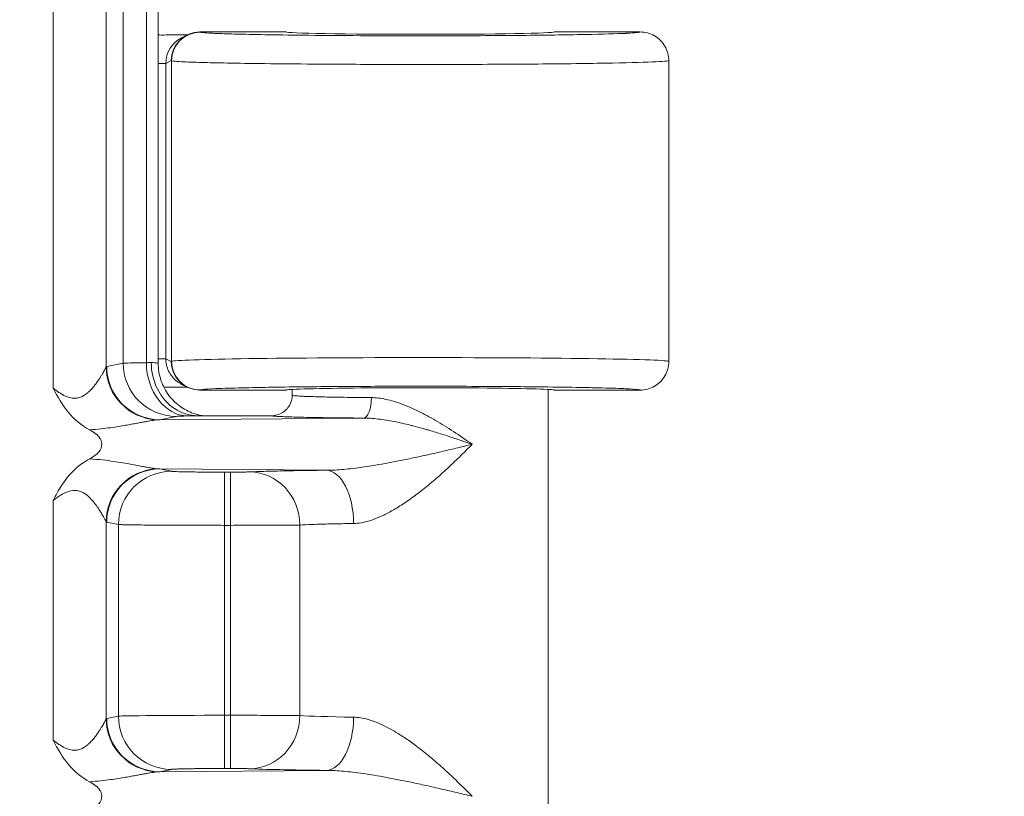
# Model space of a CAD drawing. Header units: inches. Extents: x -374 to 640, y -945 to 1059.
# Tile 190 of 222: x 145.171 to 146.373, y 61.305 to 62.254. Entities that reach past the tile are written whole.
import ezdxf

# ---------------------------------------------------------------- set-up
doc = ezdxf.new("R2010")
doc.units = ezdxf.units.IN
doc.header["$LTSCALE"] = 5
doc.header["$MEASUREMENT"] = 0
for name, color, linetype, lineweight in [('Dimension (ANSI)', 7, 'Continuous', 9), ('Visible (ANSI)', 7, 'Continuous', 18), ('Visible Narrow (ANSI)', 7, 'Continuous', 5)]:
    doc.layers.add(name, color=color, linetype=linetype, lineweight=lineweight)
doc.styles.add('Note Text (ANSI)', font='arial.ttf')
doc.dimstyles.new('.XX', dxfattribs={"dimscale": 5, "dimtxt": 0.095, "dimasz": 0.125, "dimexe": 0.1875, "dimexo": 0.0625, "dimgap": 0.0625, "dimtad": 0, "dimtih": 1, "dimtoh": 1, "dimrnd": 1e-08, "dimzin": 0, "dimdsep": 46, "dimtxsty": 'Note Text (ANSI)', "dimblk": 'Filled-1', "dimcen": 0.09, "dimdle": 0.45, "dimclrd": 256, "dimclre": 256, "dimclrt": 256, "dimadec": 0, "dimazin": 1, "dimtfac": 1.263158, "dimtofl": 0, "dimtmove": 0, "dimatfit": 3, "dimfxl": 1, "dimtolj": 1, "dimtzin": 4, "dimlwd": -1, "dimlwe": -1, "dimarcsym": 0})

# ---------------------------------------------------------------- blocks, each defined once
blk = doc.blocks.new('Filled-1')
at = {"color": 0}
for p, q in [((0, 0), (-1, 0.25)), ((-1, 0.25), (-1, -0.25)), ((-1, 0), (0, 0)), ((-1, -0.25), (0, 0))]:
    blk.add_line(p, q, dxfattribs=at)
at = {"color": 0, "flags": 128}
blk.add_lwpolyline([(-1, -0.25), (0, 0), (-1, 0.25), (-1, -0.25)], dxfattribs=at)
at = {"color": 0}
blk.add_solid([(-1, -0.25), (0, 0), (-1, 0.25), (-1, -0.25)], dxfattribs=at)
blk = doc.blocks.new('*D41')
at = {"layer": 'Defpoints', "color": 0, "transparency": 16777216}
for p in [(123.6124, 70.135), (123.6124, 44.4052), (150.1074, 44.4052)]:
    blk.add_point(p, dxfattribs=at)
at = {"layer": 'Dimension (ANSI)', "transparency": 16777216}
for p, q in [((123.9249, 70.135), (151.0449, 70.135)), ((150.1074, 69.51), (150.1074, 57.8253)), ((150.1074, 45.0302), (150.1074, 56.7149)), ((123.9249, 44.4052), (151.0449, 44.4052))]:
    blk.add_line(p, q, dxfattribs=at)
at = {"layer": 'Dimension (ANSI)', "transparency": 16777216, "xscale": 0.625, "yscale": 0.625, "zscale": 0.625}
for p, rotation in [((150.1074, 70.135), 90), ((150.1074, 44.4052), 270)]:
    blk.add_blockref('Filled-1', p, dxfattribs=dict(at, rotation=rotation))
at = {"layer": 'Dimension (ANSI)', "transparency": 16777216, "insert": (149.3019, 57.5128), "char_height": 0.475, "attachment_point": 1, "style": 'Note Text (ANSI)'}
blk.add_mtext('\\A1;25.73', dxfattribs=at)

msp = doc.modelspace()

# ---------------------------------------------------------------- linework, layer by layer
at = {"layer": 'Visible (ANSI)'}
for p, q in [((145.34, 61.83396), (145.34, 62.70618)), ((145.37534, 62.23513), (145.36864, 62.23179)), ((145.49613, 62.23882), (145.39097, 62.23882)), ((145.92863, 62.23882), (145.82363, 62.23882)), ((145.51047, 62.19973), (145.51047, 62.19973)), ((145.96363, 62.20382), (145.96363, 61.83633)), ((145.28279, 61.80362), (145.28279, 61.80366)), ((145.28488, 61.79936), (145.28488, 61.79939)), ((145.36864, 61.80836), (145.37534, 61.80501)), ((145.37657, 61.80477), (145.37655, 61.80477)), ((145.39097, 61.80132), (145.49613, 61.80132)), ((145.50363, 61.80218), (145.50363, 61.79508)), ((145.81613, 61.80218), (145.81613, 61.2701)), ((145.82363, 61.80132), (145.92863, 61.80132)), ((145.38801, 61.77007), (145.47864, 61.77007)), ((145.28279, 61.75555), (145.28279, 61.75555)), ((145.28488, 61.75586), (145.28488, 61.75586)), ((145.28279, 61.71459), (145.28279, 61.71459)), ((145.28488, 61.71429), (145.28488, 61.71429)), ((145.30963, 61.71011), (145.30963, 61.71011)), ((145.28279, 61.66649), (145.28279, 61.66649)), ((145.28279, 61.37362), (145.28279, 61.37366)), ((145.28488, 61.36936), (145.28488, 61.36939)), ((145.30963, 61.34384), (145.30963, 61.34384)), ((145.28279, 61.32555), (145.28279, 61.32555)), ((145.28488, 61.32586), (145.28488, 61.32586))]:
    msp.add_line(p, q, dxfattribs=at)
for centre, major_axis, ratio, start_param, end_param in [((145.39097, 62.20382), (0, 0.03501), 0.9992388, 0, 1.5707963), ((145.38429, 62.20048), (0.03136, 0.01568), 0.9981519, 1.5705851, 1.5706036), ((145.65988, 62.23882), (0.16375, 0), 0.0174551, 3.1415927, 6.2831853), ((145.39097, 61.83633), (0, -0.03501), 0.9992388, 4.712389, 6.2831853), ((145.65988, 61.83633), (-0.30375, 0), 0.0154418, 3.1415926, 3.1418063), ((145.65988, 61.80132), (0.16375, 0), 0.0174551, 0, 3.1415927), ((145.34477, 61.77009), (-0.03446, 0.00688), 0.9960441, 0.0934074, 0.093443), ((145.20091, 61.73507), (-0.07023, 0), 0.4126366, 2.4797635, 3.8037919), ((145.20091, 61.30507), (-0.07023, 0), 0.4126366, 2.4797635, 3.8037897)]:
    msp.add_ellipse(centre, major_axis=major_axis, ratio=ratio, start_param=start_param, end_param=end_param, dxfattribs=at)
for points, knots in [([(145.34, 62.23537), (145.34016, 62.23535), (145.34032, 62.23533), (145.34258, 62.23507), (145.34467, 62.23501), (145.34673, 62.23511)], [-0.017679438, -0.017679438, -0.017679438, -0.017679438, -0.016449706, -0.016449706, -0.000188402, -0.000188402, -0.000188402, -0.000188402]), ([(145.34673, 62.23511), (145.34984, 62.23514), (145.35405, 62.23513), (145.35837, 62.23516), (145.35893, 62.23516), (145.3595, 62.23517), (145.36008, 62.23517), (145.36385, 62.23521), (145.36767, 62.23525), (145.37142, 62.23531), (145.37256, 62.23532), (145.37369, 62.23534), (145.37483, 62.23536), (145.37516, 62.23536), (145.37549, 62.23537), (145.37582, 62.23537)], [0, 0, 0, 0, 0.33333333, 0.33333333, 0.33333333, 0.37718817, 0.37718817, 0.37718817, 0.66666667, 0.66666667, 0.66666667, 0.75494987, 0.75494987, 0.75494987, 0.7808824, 0.7808824, 0.7808824, 0.7808824]), ([(145.92863, 62.23882), (145.93474, 62.23882), (145.94084, 62.23719), (145.94613, 62.23413), (145.95142, 62.23108), (145.95589, 62.22661), (145.95894, 62.22132), (145.96199, 62.21603), (145.96363, 62.20993), (145.96363, 62.20382)], [0, 0, 0, 0, 0.3333333, 0.3333333, 0.3333333, 0.6666667, 0.6666667, 0.6666667, 1, 1, 1, 1]), ([(145.33151, 61.83508), (145.33151, 61.82381), (145.3341, 61.81252), (145.33904, 61.80266), (145.34397, 61.7928), (145.35132, 61.78438), (145.35984, 61.77874), (145.36835, 61.7731), (145.37797, 61.77008), (145.38801, 61.77007)], [0, 0, 0, 0, 0.3333333, 0.3333333, 0.3333333, 0.6666667, 0.6666667, 0.6666667, 1, 1, 1, 1]), ([(145.34, 61.83396), (145.34, 61.82694), (145.34117, 61.81984), (145.34562, 61.80665), (145.34892, 61.8004), (145.35721, 61.78938), (145.36231, 61.78449), (145.3707, 61.77868), (145.3736, 61.77698), (145.37934, 61.77421), (145.3822, 61.77307), (145.38685, 61.77158), (145.38873, 61.77108), (145.39124, 61.77052), (145.39205, 61.77036), (145.39307, 61.77017), (145.39337, 61.77012), (145.39365, 61.77007)], [0, 0, 0, 0, 0.05350481, 0.05350481, 0.10610587, 0.10610587, 0.15869248, 0.15869248, 0.18434216, 0.18434216, 0.2080531, 0.2080531, 0.2242151, 0.2242151, 0.23271266, 0.23271266, 0.23656067, 0.23656067, 0.23656067, 0.23656067]), ([(145.92863, 61.80132), (145.93474, 61.80132), (145.94084, 61.80296), (145.94613, 61.80601), (145.95142, 61.80907), (145.95589, 61.81354), (145.95894, 61.81883), (145.96191, 61.82398), (145.96354, 61.8299), (145.96363, 61.83584)], [0, 0, 0, 0, 0.33333333, 0.33333333, 0.33333333, 0.66666667, 0.66666667, 0.66666667, 0.99117201, 0.99117201, 0.99117201, 0.99117201]), ([(145.25629, 61.75289), (145.24612, 61.75827), (145.23739, 61.7656), (145.23018, 61.77425), (145.22297, 61.7829), (145.21727, 61.79288), (145.21158, 61.80367)], [0, 0, 0, 0, 0.5, 0.5, 0.5, 1, 1, 1, 1]), ([(145.37582, 61.80478), (145.37233, 61.80483), (145.36871, 61.80487), (145.35978, 61.80498), (145.35363, 61.80504), (145.34676, 61.80504)], [-0.09451431, -0.09451431, -0.09451431, -0.09451431, -0.054542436, -0.054542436, -0.000279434, -0.000279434, -0.000279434, -0.000279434]), ([(145.47864, 61.77007), (145.483, 61.77007), (145.48736, 61.77124), (145.49114, 61.77343), (145.49492, 61.77561), (145.49813, 61.77883), (145.5003, 61.7826), (145.50247, 61.78637), (145.50364, 61.79069), (145.50363, 61.79508)], [0, 0, 0, 0, 0.33333333, 0.33333333, 0.33333333, 0.66666667, 0.66666667, 0.66666667, 1, 1, 1, 1]), ([(145.21158, 61.66648), (145.21495, 61.67281), (145.21828, 61.67908), (145.2222, 61.68509), (145.22427, 61.68825), (145.22651, 61.69135), (145.22895, 61.69438), (145.23203, 61.69822), (145.23544, 61.70195), (145.23928, 61.7054), (145.24425, 61.70988), (145.24996, 61.7139), (145.25631, 61.71726)], [0, 0, 0, 0, 0.32757873, 0.32757873, 0.32757873, 0.5, 0.5, 0.5, 0.71794338, 0.71794338, 0.71794338, 0.99999996, 0.99999996, 0.99999996, 0.99999996]), ([(145.25629, 61.32289), (145.24636, 61.32815), (145.2377, 61.33529), (145.23046, 61.34391), (145.22322, 61.35253), (145.2174, 61.36263), (145.21158, 61.37367)], [0, 0, 0, 0, 0.5, 0.5, 0.5, 1, 1, 1, 1])]:
    msp.add_open_spline(points, degree=3, knots=knots, dxfattribs=at)
for points in [[(145.34, 61.83396), (145.34, 61.83396), (145.34, 61.83396), (145.34, 61.83396)], [(145.96363, 61.83633), (145.96363, 61.83617), (145.96363, 61.83601), (145.96363, 61.83584)]]:
    msp.add_open_spline(points, degree=3, dxfattribs=at)
at = {"layer": 'Visible Narrow (ANSI)'}
for p, q in [((145.21158, 62.73648), (145.21158, 61.80367)), ((145.27633, 62.71048), (145.27632, 61.82967)), ((145.29721, 62.70598), (145.29721, 61.83417)), ((145.32557, 62.70537), (145.32557, 61.83478)), ((145.39129, 62.23865), (145.39097, 62.23882)), ((145.34924, 62.20044), (145.34, 62.20044)), ((145.35599, 62.20382), (145.34924, 62.20044)), ((145.34924, 61.8397), (145.34924, 62.20044)), ((145.35632, 62.20365), (145.35599, 62.20382)), ((145.35632, 62.20365), (145.35632, 61.83649)), ((145.27711, 61.83016), (145.29721, 61.83417)), ((145.34924, 61.8397), (145.34, 61.8397)), ((145.34924, 61.8397), (145.35599, 61.83633)), ((145.35599, 61.83633), (145.35632, 61.83649)), ((145.39097, 61.80132), (145.39129, 61.8015)), ((145.34187, 61.76517), (145.36197, 61.76917)), ((145.34187, 61.76517), (145.59083, 61.76713)), ((145.54495, 61.70338), (145.34187, 61.70498)), ((145.34187, 61.70498), (145.35613, 61.70214)), ((145.42088, 61.7011), (145.42831, 61.7011)), ((145.42088, 61.63611), (145.42088, 61.7011)), ((145.42831, 61.63611), (145.42831, 61.7011)), ((145.21158, 61.66648), (145.21158, 61.37367)), ((145.27633, 61.64048), (145.27632, 61.39967)), ((145.27712, 61.63999), (145.29138, 61.63715)), ((145.29138, 61.63715), (145.29138, 61.403)), ((145.42088, 61.63611), (145.42831, 61.63611)), ((145.42088, 61.63611), (145.42088, 61.40404)), ((145.42831, 61.63611), (145.42831, 61.40404)), ((145.51295, 61.6364), (145.51294, 61.40375)), ((145.27711, 61.40016), (145.29138, 61.403)), ((145.42088, 61.40404), (145.42831, 61.40404)), ((145.42088, 61.33905), (145.42088, 61.40404)), ((145.42831, 61.33905), (145.42831, 61.40404)), ((145.34187, 61.33517), (145.35613, 61.33801)), ((145.34187, 61.33517), (145.54495, 61.33677)), ((145.42088, 61.33905), (145.42831, 61.33905))]:
    msp.add_line(p, q, dxfattribs=at)
for centre, start, end in [((132.61238, 552.0832), 269.3079848, 269.3079849), ((132.61238, 552.0832), 269.3364756, 269.3364757), ((132.61238, 552.0832), 270.0142531, 270.0142532), ((132.61238, -437.54305), 89.30796703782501, 89.30796710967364), ((132.61238, -437.54305), 89.98574681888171, 89.98574689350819), ((132.61238, -437.54305), 90.66352429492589, 90.66352437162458), ((132.61238, -437.54305), 90.69201509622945, 90.69201518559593)]:
    msp.add_arc(centre, 507.11098, start, end, dxfattribs=at)
for centre, major_axis, ratio, start_param, end_param in [((145.38429, 62.20048), (0.03136, 0.01568), 0.9981519, 1.5706036, 2.6781621), ((145.39129, 62.20365), (0.01565, 0.03131), 0.9992388, 0.4638303, 2.0340178), ((145.42673, 61.83407), (-0.13001, 0), 0.0087264, 5.6039665, 6.1959245), ((145.36197, 61.83417), (0.01272, -0.06374), 0.9960441, 4.5162215, 6.0854965), ((145.27508, 61.83617), (0.06489, 0.00003), 0.0346136, 5.6040877, 5.7668467), ((145.37614, 61.83478), (0.0014, -0.06498), 0.7779791, 4.695572, 6.2554342), ((145.65988, 61.83633), (-0.30375, 0), 0.0154418, 3.1418063, 6.2482788), ((145.39132, 61.83649), (0.01565, -0.03131), 0.9992389, 4.2491457, 5.8187517), ((145.34108, 61.82968), (-0.04678, 0.04514), 0.9921566, 0.7718726, 2.2999904), ((145.34187, 61.83016), (0.01272, -0.06374), 0.9960441, 4.5162216, 6.0854904), ((145.59083, 61.79213), (-0.00018, -0.025), 0.3810211, 0.0188361, 1.5734891), ((145.34108, 61.64048), (0.04678, 0.04513), 0.9921541, 0.8417554, 2.3702062), ((145.34187, 61.63999), (0.01272, 0.06374), 0.9960441, 0.1976885, 1.7669638), ((145.35613, 61.63715), (0.01272, 0.06374), 0.9960441, 0.1976891, 1.7669638), ((145.34104, 61.71797), (-0.02383, 0.00144), 0.5423929, 1.5114509, 1.6383975), ((145.45182, 61.6364), (-0.00313, 0.06492), 0.9402618, 4.6670397, 6.2319055), ((145.54495, 61.63839), (-0.00069, 0.065), 0.5194372, 4.7068783, 6.2627513), ((145.27723, 61.765), (0.00008, -0.12503), 0.0871157, 6.1930527, 6.2657665), ((145.42088, 61.4029), (-0.13, 0), 0.0087278, 4.712389, 6.1959188), ((145.35613, 61.403), (0.01272, -0.06374), 0.9960441, 4.5162215, 6.0854958), ((145.45182, 61.40375), (-0.00313, -0.06492), 0.9402621, 0.0512843, 1.6161457), ((145.65992, 61.40506), (-0.15629, 0), 0.0247087, 0.3468953, 1.0244112), ((145.54495, 61.40176), (-0.00069, -0.065), 0.5194387, 0.0204225, 1.5763058), ((145.34108, 61.39968), (-0.04678, 0.04514), 0.9921566, 0.7718726, 2.2999904), ((145.34187, 61.40016), (0.01272, -0.06374), 0.9960441, 4.5162216, 6.0854904), ((145.66015, 61.34008), (0.22153, 0), 0.0174526, 3.4885032, 4.1655095)]:
    msp.add_ellipse(centre, major_axis=major_axis, ratio=ratio, start_param=start_param, end_param=end_param, dxfattribs=at)
for points, knots in [([(145.92863, 62.23882), (145.9287, 62.23825), (145.92305, 62.23771), (145.91223, 62.2372), (145.91182, 62.23718), (145.91139, 62.23716), (145.91096, 62.23714), (145.89962, 62.23663), (145.88298, 62.23614), (145.86176, 62.23572), (145.86115, 62.2357), (145.86053, 62.23569), (145.85991, 62.23568), (145.83824, 62.23526), (145.81195, 62.23491), (145.784, 62.23465), (145.78343, 62.23465), (145.78286, 62.23464), (145.7823, 62.23464), (145.75404, 62.23438), (145.72416, 62.23423), (145.69573, 62.23416), (145.69539, 62.23416), (145.69505, 62.23416), (145.69472, 62.23416), (145.66608, 62.23409), (145.63896, 62.23411), (145.6141, 62.23419), (145.58907, 62.23427), (145.56634, 62.2344), (145.54599, 62.23456), (145.52571, 62.23473), (145.50779, 62.23493), (145.49218, 62.23515), (145.49198, 62.23515), (145.49177, 62.23515), (145.49157, 62.23516), (145.47622, 62.23537), (145.46311, 62.2356), (145.45195, 62.23584), (145.45171, 62.23585), (145.45146, 62.23585), (145.45122, 62.23586), (145.44024, 62.23609), (145.43117, 62.23633), (145.42368, 62.23657), (145.42345, 62.23658), (145.42322, 62.23659), (145.423, 62.2366), (145.41567, 62.23684), (145.4099, 62.23707), (145.40539, 62.23731), (145.40521, 62.23731), (145.40503, 62.23732), (145.40486, 62.23733), (145.40048, 62.23756), (145.39734, 62.23779), (145.39517, 62.238), (145.39507, 62.23801), (145.39496, 62.23802), (145.39486, 62.23803), (145.39281, 62.23825), (145.39169, 62.23845), (145.39129, 62.23865)], [0, 0, 0, 0, 0.0802472, 0.0802472, 0.0802472, 0.0833333, 0.0833333, 0.0833333, 0.1643158, 0.1643158, 0.1643158, 0.1666667, 0.1666667, 0.1666667, 0.2483451, 0.2483451, 0.2483451, 0.25, 0.25, 0.25, 0.332356, 0.332356, 0.332356, 0.3333333, 0.3333333, 0.3333333, 0.4163697, 0.4163697, 0.4163697, 0.5, 0.5, 0.5, 0.5833333, 0.5833333, 0.5833333, 0.5844254, 0.5844254, 0.5844254, 0.6666667, 0.6666667, 0.6666667, 0.6684579, 0.6684579, 0.6684579, 0.75, 0.75, 0.75, 0.7524898, 0.7524898, 0.7524898, 0.8333333, 0.8333333, 0.8333333, 0.8365216, 0.8365216, 0.8365216, 0.9166667, 0.9166667, 0.9166667, 0.9205618, 0.9205618, 0.9205618, 1, 1, 1, 1]), ([(145.96363, 62.20382), (145.96363, 62.20324), (145.95673, 62.20267), (145.94344, 62.20214), (145.93014, 62.2016), (145.91053, 62.20111), (145.88558, 62.20068), (145.86063, 62.20025), (145.83014, 62.19989), (145.79781, 62.19964), (145.76548, 62.19938), (145.73134, 62.19923), (145.69888, 62.19917), (145.66642, 62.1991), (145.6357, 62.19912), (145.60756, 62.1992), (145.57942, 62.19927), (145.55386, 62.1994), (145.53097, 62.19957), (145.50807, 62.19974), (145.48784, 62.19994), (145.47022, 62.20015), (145.4526, 62.20037), (145.43757, 62.20061), (145.4248, 62.20085), (145.41203, 62.20109), (145.40152, 62.20134), (145.39288, 62.20158), (145.38424, 62.20183), (145.37748, 62.20207), (145.37223, 62.20231), (145.36698, 62.20255), (145.36325, 62.20278), (145.3607, 62.20301), (145.35814, 62.20323), (145.35678, 62.20345), (145.35632, 62.20365)], [0, 0, 0, 0, 0.08333333, 0.08333333, 0.08333333, 0.16666667, 0.16666667, 0.16666667, 0.25, 0.25, 0.25, 0.33333333, 0.33333333, 0.33333333, 0.41666667, 0.41666667, 0.41666667, 0.5, 0.5, 0.5, 0.58333333, 0.58333333, 0.58333333, 0.66666667, 0.66666667, 0.66666667, 0.75, 0.75, 0.75, 0.83333333, 0.83333333, 0.83333333, 0.91666667, 0.91666667, 0.91666667, 0.99999856, 0.99999856, 0.99999856, 0.99999856]), ([(145.33151, 61.83508), (145.33439, 61.83491), (145.33861, 61.83454), (145.34, 61.83415), (145.34, 61.83396)], [0, 0, 0, 0, 0.5, 0.96716205, 0.96716205, 0.96716205, 0.96716205]), ([(145.36864, 61.80836), (145.36659, 61.80939), (145.36455, 61.81066), (145.36259, 61.8122), (145.36223, 61.81248), (145.36187, 61.81278), (145.36152, 61.81308), (145.35956, 61.81475), (145.3577, 61.81672), (145.35604, 61.81898), (145.35553, 61.81968), (145.35503, 61.82041), (145.35456, 61.82117), (145.35323, 61.8233), (145.35207, 61.82566), (145.35118, 61.82824), (145.35073, 61.82953), (145.35034, 61.83088), (145.35004, 61.83227), (145.34952, 61.83464), (145.34924, 61.83713), (145.34924, 61.8397)], [0.36161561, 0.36161561, 0.36161561, 0.36161561, 0.5, 0.5, 0.5, 0.52556923, 0.52556923, 0.52556923, 0.66666667, 0.66666667, 0.66666667, 0.71035805, 0.71035805, 0.71035805, 0.83333333, 0.83333333, 0.83333333, 0.89520453, 0.89520453, 0.89520453, 1, 1, 1, 1]), ([(145.21158, 61.80367), (145.21407, 61.80179), (145.21644, 61.80008), (145.21873, 61.79857), (145.22026, 61.79756), (145.22174, 61.79664), (145.2232, 61.79582), (145.22553, 61.79452), (145.22777, 61.79347), (145.22992, 61.79272), (145.23113, 61.79231), (145.2323, 61.79198), (145.23343, 61.79175), (145.2356, 61.7913), (145.23764, 61.79118), (145.23956, 61.79134), (145.24045, 61.79142), (145.24131, 61.79155), (145.24215, 61.79174), (145.24406, 61.79215), (145.24583, 61.79284), (145.24746, 61.79367), (145.24808, 61.79398), (145.24868, 61.79432), (145.24927, 61.79468), (145.25089, 61.79566), (145.25237, 61.79677), (145.25374, 61.79792), (145.25416, 61.79828), (145.25457, 61.79864), (145.25497, 61.799), (145.25634, 61.80024), (145.25759, 61.80152), (145.25875, 61.80279), (145.25903, 61.8031), (145.2593, 61.8034), (145.25957, 61.80371), (145.26074, 61.80504), (145.26181, 61.80635), (145.2628, 61.80763), (145.26298, 61.80786), (145.26316, 61.80809), (145.26333, 61.80832), (145.26434, 61.80965), (145.26526, 61.81093), (145.26611, 61.81216), (145.26622, 61.81231), (145.26632, 61.81246), (145.26642, 61.81261), (145.26729, 61.81388), (145.26807, 61.81507), (145.26879, 61.81619), (145.26884, 61.81628), (145.26889, 61.81636), (145.26895, 61.81645), (145.2697, 61.81764), (145.27037, 61.81874), (145.27098, 61.81976), (145.27158, 61.82078), (145.27212, 61.8217), (145.2726, 61.82256), (145.27308, 61.82341), (145.27351, 61.82419), (145.27389, 61.82491), (145.27428, 61.82563), (145.27463, 61.82629), (145.27494, 61.82689), (145.27497, 61.82694), (145.275, 61.827), (145.27503, 61.82706), (145.2753, 61.82759), (145.27555, 61.82808), (145.27576, 61.82851), (145.27579, 61.82857), (145.27582, 61.82863), (145.27585, 61.82869), (145.27605, 61.82908), (145.27621, 61.82942), (145.27632, 61.82967)], [0, 0, 0, 0, 0.0399629, 0.0399629, 0.0399629, 0.0666667, 0.0666667, 0.0666667, 0.1094328, 0.1094328, 0.1094328, 0.1333333, 0.1333333, 0.1333333, 0.1788013, 0.1788013, 0.1788013, 0.2, 0.2, 0.2, 0.2482926, 0.2482926, 0.2482926, 0.2666667, 0.2666667, 0.2666667, 0.3176775, 0.3176775, 0.3176775, 0.3333333, 0.3333333, 0.3333333, 0.3870534, 0.3870534, 0.3870534, 0.4, 0.4, 0.4, 0.4564603, 0.4564603, 0.4564603, 0.4666667, 0.4666667, 0.4666667, 0.5258853, 0.5258853, 0.5258853, 0.5333333, 0.5333333, 0.5333333, 0.5953036, 0.5953036, 0.5953036, 0.6, 0.6, 0.6, 0.6666667, 0.6666667, 0.6666667, 0.7333333, 0.7333333, 0.7333333, 0.8, 0.8, 0.8, 0.8666667, 0.8666667, 0.8666667, 0.8729829, 0.8729829, 0.8729829, 0.9333333, 0.9333333, 0.9333333, 0.9423846, 0.9423846, 0.9423846, 1, 1, 1, 1]), ([(145.27633, 61.82967), (145.27646, 61.82981), (145.27673, 61.83005), (145.27698, 61.83013), (145.27712, 61.83016)], [0.00485296, 0.00485296, 0.00485296, 0.00485296, 0.5, 1, 1, 1, 1]), ([(145.39129, 61.8015), (145.39164, 61.80167), (145.39252, 61.80184), (145.39392, 61.80201), (145.39698, 61.80238), (145.40246, 61.80274), (145.41048, 61.80308), (145.41493, 61.80327), (145.42012, 61.80346), (145.42604, 61.80364), (145.43561, 61.80394), (145.44709, 61.80422), (145.46008, 61.80447), (145.46916, 61.80465), (145.47899, 61.80481), (145.48948, 61.80496), (145.50325, 61.80516), (145.51813, 61.80533), (145.53385, 61.80548), (145.54733, 61.8056), (145.56142, 61.80571), (145.57592, 61.80579), (145.5912, 61.80588), (145.60694, 61.80594), (145.62288, 61.80598), (145.63968, 61.80602), (145.6567, 61.80603), (145.67364, 61.80602), (145.68802, 61.80601), (145.70234, 61.80597), (145.71641, 61.80592), (145.73465, 61.80585), (145.75248, 61.80575), (145.76952, 61.80562), (145.7811, 61.80553), (145.79231, 61.80542), (145.80307, 61.8053), (145.82028, 61.80511), (145.83631, 61.80489), (145.85065, 61.80464), (145.85848, 61.8045), (145.86579, 61.80436), (145.87255, 61.8042), (145.88601, 61.8039), (145.89728, 61.80356), (145.90591, 61.80322), (145.90955, 61.80307), (145.91274, 61.80293), (145.91548, 61.80278), (145.92261, 61.80241), (145.92654, 61.80204), (145.928, 61.80166), (145.92844, 61.80155), (145.92865, 61.80144), (145.92863, 61.80132)], [0.00000005, 0.00000005, 0.00000005, 0.00000005, 0.03475793, 0.03475793, 0.03475793, 0.11111111, 0.11111111, 0.11111111, 0.15352696, 0.15352696, 0.15352696, 0.22222222, 0.22222222, 0.22222222, 0.27025316, 0.27025316, 0.27025316, 0.33333333, 0.33333333, 0.33333333, 0.38743424, 0.38743424, 0.38743424, 0.44444444, 0.44444444, 0.44444444, 0.50453733, 0.50453733, 0.50453733, 0.55555556, 0.55555556, 0.55555556, 0.62172454, 0.62172454, 0.62172454, 0.66666667, 0.66666667, 0.66666667, 0.73857147, 0.73857147, 0.73857147, 0.77777778, 0.77777778, 0.77777778, 0.85590751, 0.85590751, 0.85590751, 0.88888889, 0.88888889, 0.88888889, 0.97444975, 0.97444975, 0.97444975, 1, 1, 1, 1]), ([(145.50363, 61.79508), (145.50363, 61.79494), (145.50409, 61.79479), (145.50489, 61.79465), (145.50569, 61.79452), (145.50682, 61.79441), (145.50826, 61.79429), (145.50969, 61.79418), (145.51145, 61.79406), (145.51353, 61.79395), (145.5156, 61.79383), (145.51799, 61.79372), (145.52069, 61.79362), (145.52338, 61.79351), (145.52638, 61.79341), (145.52968, 61.79331), (145.53297, 61.79321), (145.53656, 61.79311), (145.54044, 61.79302), (145.54432, 61.79292), (145.54849, 61.79283), (145.55294, 61.79275), (145.55739, 61.79266), (145.56212, 61.79258), (145.56712, 61.79251), (145.57211, 61.79243), (145.57738, 61.79237), (145.58292, 61.7923), (145.58846, 61.79224), (145.59429, 61.79218), (145.60035, 61.79213)], [0, 0, 0, 0, 0.1, 0.1, 0.1, 0.2, 0.2, 0.2, 0.3, 0.3, 0.3, 0.4, 0.4, 0.4, 0.5, 0.5, 0.5, 0.6, 0.6, 0.6, 0.7, 0.7, 0.7, 0.8, 0.8, 0.8, 0.9, 0.9, 0.9, 1, 1, 1, 1]), ([(145.60035, 61.79213), (145.60598, 61.79208), (145.61777, 61.79063), (145.63703, 61.78486), (145.65738, 61.77606), (145.67864, 61.76464), (145.70062, 61.75097), (145.71575, 61.74053), (145.72334, 61.73507)], [0.00000146, 0.00000146, 0.00000146, 0.00000146, 0.16666667, 0.33333333, 0.5, 0.66666667, 0.83333333, 1, 1, 1, 1]), ([(145.25629, 61.75289), (145.26128, 61.75316), (145.26589, 61.75356), (145.27011, 61.75399), (145.27434, 61.75443), (145.27817, 61.75491), (145.28172, 61.75541), (145.28527, 61.7559), (145.28854, 61.7564), (145.29159, 61.75689), (145.29464, 61.75738), (145.29747, 61.75786), (145.30011, 61.75832), (145.30274, 61.75878), (145.3052, 61.75923), (145.30748, 61.75965), (145.30977, 61.76007), (145.31189, 61.76046), (145.31386, 61.76083), (145.31583, 61.7612), (145.31765, 61.76154), (145.31935, 61.76186), (145.32104, 61.76217), (145.32261, 61.76246), (145.32408, 61.76273), (145.32555, 61.76299), (145.32693, 61.76324), (145.32824, 61.76347), (145.32956, 61.76369), (145.33081, 61.7639), (145.33203, 61.76409), (145.33324, 61.76428), (145.33442, 61.76446), (145.33556, 61.76461), (145.3367, 61.76476), (145.3378, 61.76489), (145.33885, 61.76499)], [0.00000257, 0.00000257, 0.00000257, 0.00000257, 0.08333333, 0.08333333, 0.08333333, 0.16666667, 0.16666667, 0.16666667, 0.25, 0.25, 0.25, 0.33333333, 0.33333333, 0.33333333, 0.41666667, 0.41666667, 0.41666667, 0.5, 0.5, 0.5, 0.58333333, 0.58333333, 0.58333333, 0.66666667, 0.66666667, 0.66666667, 0.75, 0.75, 0.75, 0.83333333, 0.83333333, 0.83333333, 0.91666667, 0.91666667, 0.91666667, 0.99998813, 0.99998813, 0.99998813, 0.99998813]), ([(145.36197, 61.76917), (145.36217, 61.76922), (145.3625, 61.76926), (145.36297, 61.7693), (145.36343, 61.76934), (145.36402, 61.76938), (145.36477, 61.76942), (145.36551, 61.76946), (145.3664, 61.7695), (145.36746, 61.76954), (145.36852, 61.76958), (145.36975, 61.76962), (145.37119, 61.76967), (145.37263, 61.76971), (145.37427, 61.76975), (145.37615, 61.76979)], [0, 0, 0, 0, 0.2, 0.2, 0.2, 0.4, 0.4, 0.4, 0.6, 0.6, 0.6, 0.8, 0.8, 0.8, 0.99999998, 0.99999998, 0.99999998, 0.99999998]), ([(145.47864, 61.77007), (145.4786, 61.76995), (145.47901, 61.76983), (145.47974, 61.76971), (145.47982, 61.7697), (145.47992, 61.76968), (145.48001, 61.76967), (145.48085, 61.76955), (145.48204, 61.76944), (145.48354, 61.76933), (145.48364, 61.76932), (145.48375, 61.76931), (145.48386, 61.7693), (145.48548, 61.76919), (145.48744, 61.76908), (145.48975, 61.76897), (145.48982, 61.76896), (145.48988, 61.76896), (145.48994, 61.76896), (145.49234, 61.76885), (145.4951, 61.76874), (145.49823, 61.76863), (145.50135, 61.76852), (145.50483, 61.76842), (145.50865, 61.76832), (145.50886, 61.76831), (145.50906, 61.7683), (145.50927, 61.7683), (145.51293, 61.7682), (145.51689, 61.76811), (145.52115, 61.76802), (145.52157, 61.76801), (145.522, 61.76801), (145.52242, 61.768), (145.52657, 61.76791), (145.53098, 61.76783), (145.53567, 61.76776), (145.53636, 61.76774), (145.53705, 61.76773), (145.53776, 61.76772), (145.54231, 61.76765), (145.54712, 61.76758), (145.55216, 61.76751), (145.55316, 61.7675), (145.55418, 61.76749), (145.55521, 61.76748), (145.5601, 61.76742), (145.56521, 61.76736), (145.57054, 61.76731), (145.57191, 61.76729), (145.5733, 61.76728), (145.57471, 61.76727), (145.57988, 61.76722), (145.58525, 61.76717), (145.59083, 61.76713)], [0, 0, 0, 0, 0.0894789, 0.0894789, 0.0894789, 0.1, 0.1, 0.1, 0.1933621, 0.1933621, 0.1933621, 0.2, 0.2, 0.2, 0.2973853, 0.2973853, 0.2973853, 0.3, 0.3, 0.3, 0.4, 0.4, 0.4, 0.5, 0.5, 0.5, 0.505373, 0.505373, 0.505373, 0.6, 0.6, 0.6, 0.6093566, 0.6093566, 0.6093566, 0.7, 0.7, 0.7, 0.7133363, 0.7133363, 0.7133363, 0.8, 0.8, 0.8, 0.8173328, 0.8173328, 0.8173328, 0.9, 0.9, 0.9, 0.9213405, 0.9213405, 0.9213405, 1, 1, 1, 1]), ([(145.59083, 61.76713), (145.59641, 61.76712), (145.60236, 61.76673), (145.60865, 61.766), (145.61495, 61.76527), (145.62159, 61.76421), (145.6285, 61.76285), (145.63473, 61.76163), (145.6412, 61.76018), (145.64787, 61.75852), (145.64858, 61.75834), (145.6493, 61.75816), (145.65002, 61.75798), (145.65603, 61.75645), (145.66219, 61.75477), (145.66851, 61.75293), (145.67002, 61.7525), (145.67153, 61.75205), (145.67306, 61.7516), (145.67813, 61.75009), (145.6833, 61.74849), (145.68856, 61.74681), (145.69151, 61.74587), (145.69449, 61.7449), (145.6975, 61.74391), (145.70199, 61.74243), (145.70654, 61.7409), (145.71115, 61.73932), (145.71517, 61.73794), (145.71923, 61.73652), (145.72334, 61.73507)], [0.00000169, 0.00000169, 0.00000169, 0.00000169, 0.16666667, 0.16666667, 0.16666667, 0.33333333, 0.33333333, 0.33333333, 0.48382267, 0.48382267, 0.48382267, 0.5, 0.5, 0.5, 0.63455173, 0.63455173, 0.63455173, 0.66666667, 0.66666667, 0.66666667, 0.7735074, 0.7735074, 0.7735074, 0.83333333, 0.83333333, 0.83333333, 0.92236966, 0.92236966, 0.92236966, 1, 1, 1, 1]), ([(145.54495, 61.70338), (145.54766, 61.70338), (145.55058, 61.70344), (145.5537, 61.70358), (145.55682, 61.70372), (145.56014, 61.70393), (145.56368, 61.70421), (145.56722, 61.7045), (145.57098, 61.70486), (145.57497, 61.70531), (145.57895, 61.70576), (145.58316, 61.70629), (145.58759, 61.7069), (145.59203, 61.70752), (145.59669, 61.70822), (145.6016, 61.70902), (145.6065, 61.70981), (145.61165, 61.71069), (145.61701, 61.71166), (145.62237, 61.71263), (145.62794, 61.71369), (145.63368, 61.71483), (145.63941, 61.71596), (145.6453, 61.71717), (145.65128, 61.71843), (145.65726, 61.7197), (145.66333, 61.72102), (145.66943, 61.72238), (145.67553, 61.72374), (145.68166, 61.72514), (145.68775, 61.72656), (145.69385, 61.72797), (145.69991, 61.72941), (145.70585, 61.73083), (145.71179, 61.73225), (145.71761, 61.73367), (145.72334, 61.73507)], [0, 0, 0, 0, 0.08333333, 0.08333333, 0.08333333, 0.16666667, 0.16666667, 0.16666667, 0.25, 0.25, 0.25, 0.33333333, 0.33333333, 0.33333333, 0.41666667, 0.41666667, 0.41666667, 0.5, 0.5, 0.5, 0.58333333, 0.58333333, 0.58333333, 0.66666667, 0.66666667, 0.66666667, 0.75, 0.75, 0.75, 0.83333333, 0.83333333, 0.83333333, 0.91666667, 0.91666667, 0.91666667, 1, 1, 1, 1]), ([(145.57872, 61.63839), (145.58158, 61.63843), (145.58462, 61.63871), (145.58784, 61.63925), (145.59106, 61.6398), (145.59446, 61.64061), (145.59805, 61.64171), (145.60164, 61.64281), (145.60542, 61.6442), (145.60937, 61.64589), (145.61332, 61.64758), (145.61745, 61.64957), (145.62176, 61.65188), (145.62606, 61.65418), (145.63055, 61.65681), (145.6352, 61.65975), (145.63986, 61.6627), (145.64468, 61.66597), (145.64962, 61.66952), (145.65456, 61.67308), (145.6596, 61.67692), (145.66468, 61.68098), (145.66976, 61.68504), (145.67488, 61.68931), (145.67997, 61.69373), (145.68506, 61.69815), (145.69011, 61.70271), (145.69508, 61.70733), (145.70005, 61.71195), (145.70494, 61.71664), (145.70965, 61.72128), (145.71437, 61.72592), (145.71892, 61.73052), (145.72334, 61.73507)], [0.0000001, 0.0000001, 0.0000001, 0.0000001, 0.09090909, 0.09090909, 0.09090909, 0.18181818, 0.18181818, 0.18181818, 0.27272727, 0.27272727, 0.27272727, 0.36363636, 0.36363636, 0.36363636, 0.45454545, 0.45454545, 0.45454545, 0.54545455, 0.54545455, 0.54545455, 0.63636364, 0.63636364, 0.63636364, 0.72727273, 0.72727273, 0.72727273, 0.81818182, 0.81818182, 0.81818182, 0.90909091, 0.90909091, 0.90909091, 1, 1, 1, 1]), ([(145.25631, 61.71726), (145.26199, 61.71695), (145.26724, 61.71648), (145.27206, 61.71595), (145.27687, 61.71542), (145.28124, 61.71483), (145.28531, 61.71423), (145.28938, 61.71363), (145.29315, 61.71302), (145.29664, 61.71242), (145.30014, 61.71183), (145.30336, 61.71126), (145.30635, 61.71071), (145.30935, 61.71016), (145.31211, 61.70964), (145.31468, 61.70916), (145.31725, 61.70868), (145.31961, 61.70824), (145.32183, 61.70783), (145.32404, 61.70742), (145.32609, 61.70705), (145.32805, 61.70671), (145.33, 61.70638), (145.33186, 61.70607), (145.33366, 61.7058), (145.33547, 61.70554), (145.33722, 61.70531), (145.33885, 61.70516)], [0.00000487, 0.00000487, 0.00000487, 0.00000487, 0.11111111, 0.11111111, 0.11111111, 0.22222222, 0.22222222, 0.22222222, 0.33333333, 0.33333333, 0.33333333, 0.44444444, 0.44444444, 0.44444444, 0.55555556, 0.55555556, 0.55555556, 0.66666667, 0.66666667, 0.66666667, 0.77777778, 0.77777778, 0.77777778, 0.88888889, 0.88888889, 0.88888889, 1, 1, 1, 1]), ([(145.35613, 61.70214), (145.35633, 61.7021), (145.35665, 61.70206), (145.35711, 61.70202), (145.35725, 61.702), (145.35741, 61.70199), (145.35757, 61.70198), (145.35815, 61.70193), (145.3589, 61.70189), (145.35986, 61.70184), (145.3601, 61.70183), (145.36035, 61.70182), (145.36062, 61.70181), (145.36171, 61.70176), (145.36303, 61.70172), (145.3646, 61.70167), (145.36494, 61.70166), (145.36529, 61.70165), (145.36564, 61.70164), (145.36738, 61.70159), (145.36939, 61.70154), (145.37168, 61.70149), (145.37208, 61.70149), (145.37249, 61.70148), (145.37291, 61.70147), (145.37537, 61.70142), (145.37813, 61.70138), (145.38116, 61.70134), (145.38158, 61.70133), (145.38201, 61.70133), (145.38245, 61.70132), (145.38564, 61.70128), (145.38912, 61.70124), (145.39281, 61.70121), (145.39321, 61.70121), (145.39361, 61.70121), (145.39401, 61.7012), (145.39785, 61.70117), (145.40193, 61.70115), (145.40609, 61.70113), (145.40641, 61.70113), (145.40673, 61.70113), (145.40705, 61.70113), (145.41135, 61.70111), (145.41574, 61.7011), (145.42026, 61.7011), (145.42046, 61.7011), (145.42067, 61.7011), (145.42088, 61.7011)], [0, 0, 0, 0, 0.0964034, 0.0964034, 0.0964034, 0.125, 0.125, 0.125, 0.2247418, 0.2247418, 0.2247418, 0.25, 0.25, 0.25, 0.3530481, 0.3530481, 0.3530481, 0.375, 0.375, 0.375, 0.4813593, 0.4813593, 0.4813593, 0.5, 0.5, 0.5, 0.6096358, 0.6096358, 0.6096358, 0.625, 0.625, 0.625, 0.7379215, 0.7379215, 0.7379215, 0.75, 0.75, 0.75, 0.8661268, 0.8661268, 0.8661268, 0.875, 0.875, 0.875, 0.9944992, 0.9944992, 0.9944992, 1, 1, 1, 1]), ([(145.42831, 61.7011), (145.42864, 61.7011), (145.42898, 61.7011), (145.42932, 61.7011), (145.43057, 61.7011), (145.43185, 61.7011), (145.43318, 61.70111), (145.43369, 61.70111), (145.4342, 61.70111), (145.43471, 61.70112), (145.43592, 61.70112), (145.43715, 61.70113), (145.43839, 61.70114), (145.43906, 61.70114), (145.43974, 61.70115), (145.44041, 61.70116), (145.44149, 61.70117), (145.44256, 61.70118), (145.4436, 61.70119), (145.4444, 61.7012), (145.44518, 61.70121), (145.44592, 61.70123), (145.44677, 61.70124), (145.44757, 61.70126), (145.44832, 61.70128), (145.44911, 61.70129), (145.44983, 61.70131), (145.45047, 61.70134), (145.45098, 61.70135), (145.45143, 61.70137), (145.45182, 61.70139)], [0, 0, 0, 0, 0.04245127, 0.04245127, 0.04245127, 0.2, 0.2, 0.2, 0.25990778, 0.25990778, 0.25990778, 0.4, 0.4, 0.4, 0.47692312, 0.47692312, 0.47692312, 0.6, 0.6, 0.6, 0.69382868, 0.69382868, 0.69382868, 0.8, 0.8, 0.8, 0.91222226, 0.91222226, 0.91222226, 1, 1, 1, 1]), ([(145.45182, 61.70139), (145.45325, 61.70146), (145.45478, 61.70153), (145.45641, 61.70159), (145.46136, 61.7018), (145.46722, 61.70199), (145.47399, 61.70217), (145.4799, 61.70233), (145.48649, 61.70248), (145.49368, 61.70262), (145.49745, 61.7027), (145.50139, 61.70277), (145.50548, 61.70284), (145.51733, 61.70304), (145.53043, 61.70322), (145.54495, 61.70338)], [0, 0, 0, 0, 0.0825336, 0.0825336, 0.0825336, 0.33333333, 0.33333333, 0.33333333, 0.55187263, 0.55187263, 0.55187263, 0.66666667, 0.66666667, 0.66666667, 0.99999569, 0.99999569, 0.99999569, 0.99999569]), ([(145.21158, 61.66648), (145.21603, 61.66986), (145.22016, 61.67274), (145.22424, 61.67488), (145.22832, 61.67702), (145.23234, 61.67844), (145.23598, 61.67879), (145.23963, 61.67914), (145.24291, 61.67844), (145.24583, 61.67722), (145.24874, 61.67601), (145.2513, 61.67427), (145.25359, 61.67236), (145.25587, 61.67044), (145.25789, 61.66836), (145.25971, 61.66628), (145.26152, 61.66421), (145.26312, 61.66215), (145.26456, 61.66018), (145.26599, 61.65821), (145.26725, 61.65634), (145.26837, 61.6546), (145.26949, 61.65287), (145.27046, 61.65126), (145.27132, 61.6498), (145.27218, 61.64834), (145.27292, 61.64703), (145.27357, 61.64584), (145.27421, 61.64465), (145.27477, 61.64359), (145.27524, 61.64267), (145.27571, 61.64175), (145.2761, 61.64096), (145.27633, 61.64048)], [0, 0, 0, 0, 0.09090909, 0.09090909, 0.09090909, 0.18181818, 0.18181818, 0.18181818, 0.27272727, 0.27272727, 0.27272727, 0.36363636, 0.36363636, 0.36363636, 0.45454545, 0.45454545, 0.45454545, 0.54545455, 0.54545455, 0.54545455, 0.63636364, 0.63636364, 0.63636364, 0.72727273, 0.72727273, 0.72727273, 0.81818182, 0.81818182, 0.81818182, 0.90909091, 0.90909091, 0.90909091, 0.99999999, 0.99999999, 0.99999999, 0.99999999]), ([(145.29138, 61.63715), (145.29177, 61.63711), (145.29241, 61.63707), (145.29335, 61.63703), (145.29363, 61.63701), (145.29393, 61.637), (145.29426, 61.63699), (145.29543, 61.63694), (145.29693, 61.6369), (145.29883, 61.63685), (145.29932, 61.63684), (145.29982, 61.63683), (145.30036, 61.63682), (145.30255, 61.63677), (145.30518, 61.63672), (145.30833, 61.63668), (145.309, 61.63667), (145.30969, 61.63666), (145.31041, 61.63665), (145.31388, 61.6366), (145.3179, 61.63655), (145.32248, 61.6365), (145.32328, 61.6365), (145.32411, 61.63649), (145.32494, 61.63648), (145.32987, 61.63643), (145.33538, 61.63639), (145.34144, 61.63635), (145.34229, 61.63634), (145.34315, 61.63634), (145.34402, 61.63633), (145.35041, 61.63629), (145.35736, 61.63625), (145.36474, 61.63622), (145.36554, 61.63622), (145.36633, 61.63622), (145.36714, 61.63621), (145.37482, 61.63618), (145.38295, 61.63616), (145.39131, 61.63614), (145.39195, 61.63614), (145.39258, 61.63614), (145.39322, 61.63614), (145.40185, 61.63612), (145.41071, 61.63611), (145.41963, 61.63611), (145.42005, 61.63611), (145.42046, 61.63611), (145.42088, 61.63611)], [0, 0, 0, 0, 0.0964811, 0.0964811, 0.0964811, 0.125, 0.125, 0.125, 0.2247122, 0.2247122, 0.2247122, 0.25, 0.25, 0.25, 0.35302848, 0.35302848, 0.35302848, 0.375, 0.375, 0.375, 0.4813253, 0.4813253, 0.4813253, 0.5, 0.5, 0.5, 0.60960221, 0.60960221, 0.60960221, 0.625, 0.625, 0.625, 0.73787886, 0.73787886, 0.73787886, 0.75, 0.75, 0.75, 0.86613628, 0.86613628, 0.86613628, 0.875, 0.875, 0.875, 0.99442241, 0.99442241, 0.99442241, 0.99999875, 0.99999875, 0.99999875, 0.99999875]), ([(145.42831, 61.63611), (145.43385, 61.63611), (145.44564, 61.63612), (145.46453, 61.63614), (145.48363, 61.6362), (145.50107, 61.63628), (145.50979, 61.63636), (145.51295, 61.6364)], [0, 0, 0, 0, 0.2, 0.4, 0.6, 0.8, 0.99999989, 0.99999989, 0.99999989, 0.99999989]), ([(145.57872, 61.40176), (145.58138, 61.40172), (145.58418, 61.40148), (145.5871, 61.40101), (145.59003, 61.40055), (145.59309, 61.39987), (145.59628, 61.39896), (145.59948, 61.39805), (145.6028, 61.39692), (145.60625, 61.39555), (145.60969, 61.39418), (145.61327, 61.39258), (145.61697, 61.39074), (145.62066, 61.38891), (145.62448, 61.38684), (145.62843, 61.38452), (145.63239, 61.3822), (145.63649, 61.37963), (145.64074, 61.37679), (145.64499, 61.37395), (145.6494, 61.37084), (145.65394, 61.36746), (145.65847, 61.36409), (145.66313, 61.36045), (145.66785, 61.35662), (145.67256, 61.35278), (145.67733, 61.34874), (145.68209, 61.34456), (145.68685, 61.34039), (145.69161, 61.33607), (145.69631, 61.33168), (145.70101, 61.32728), (145.70565, 61.32281), (145.71016, 61.31837), (145.71467, 61.31392), (145.71906, 61.30949), (145.72334, 61.30507)], [0.00000058, 0.00000058, 0.00000058, 0.00000058, 0.08333333, 0.08333333, 0.08333333, 0.16666667, 0.16666667, 0.16666667, 0.25, 0.25, 0.25, 0.33333333, 0.33333333, 0.33333333, 0.41666667, 0.41666667, 0.41666667, 0.5, 0.5, 0.5, 0.58333333, 0.58333333, 0.58333333, 0.66666667, 0.66666667, 0.66666667, 0.75, 0.75, 0.75, 0.83333333, 0.83333333, 0.83333333, 0.91666667, 0.91666667, 0.91666667, 1, 1, 1, 1]), ([(145.21158, 61.37367), (145.21407, 61.37179), (145.21644, 61.37008), (145.21873, 61.36857), (145.22026, 61.36756), (145.22174, 61.36664), (145.2232, 61.36582), (145.22553, 61.36452), (145.22777, 61.36347), (145.22992, 61.36272), (145.23113, 61.36231), (145.2323, 61.36198), (145.23343, 61.36175), (145.2356, 61.3613), (145.23764, 61.36118), (145.23956, 61.36134), (145.24045, 61.36142), (145.24131, 61.36155), (145.24215, 61.36174), (145.24406, 61.36215), (145.24583, 61.36284), (145.24746, 61.36367), (145.24808, 61.36398), (145.24868, 61.36432), (145.24927, 61.36468), (145.25089, 61.36566), (145.25237, 61.36677), (145.25374, 61.36792), (145.25416, 61.36828), (145.25457, 61.36864), (145.25497, 61.369), (145.25634, 61.37024), (145.25759, 61.37152), (145.25875, 61.37279), (145.25903, 61.3731), (145.2593, 61.3734), (145.25957, 61.37371), (145.26074, 61.37504), (145.26181, 61.37635), (145.2628, 61.37763), (145.26298, 61.37786), (145.26316, 61.37809), (145.26333, 61.37832), (145.26434, 61.37965), (145.26526, 61.38093), (145.26611, 61.38216), (145.26622, 61.38231), (145.26632, 61.38246), (145.26642, 61.38261), (145.26729, 61.38388), (145.26807, 61.38507), (145.26879, 61.38619), (145.26884, 61.38628), (145.26889, 61.38636), (145.26895, 61.38645), (145.2697, 61.38764), (145.27037, 61.38874), (145.27098, 61.38976), (145.27158, 61.39078), (145.27212, 61.3917), (145.2726, 61.39256), (145.27308, 61.39341), (145.27351, 61.39419), (145.27389, 61.39491), (145.27428, 61.39563), (145.27463, 61.39629), (145.27494, 61.39689), (145.27497, 61.39694), (145.275, 61.397), (145.27503, 61.39706), (145.2753, 61.39759), (145.27555, 61.39808), (145.27576, 61.39851), (145.27579, 61.39857), (145.27582, 61.39863), (145.27585, 61.39869), (145.27605, 61.39908), (145.27621, 61.39942), (145.27632, 61.39967)], [0, 0, 0, 0, 0.0399629, 0.0399629, 0.0399629, 0.0666667, 0.0666667, 0.0666667, 0.1094328, 0.1094328, 0.1094328, 0.1333333, 0.1333333, 0.1333333, 0.1788013, 0.1788013, 0.1788013, 0.2, 0.2, 0.2, 0.2482926, 0.2482926, 0.2482926, 0.2666667, 0.2666667, 0.2666667, 0.3176775, 0.3176775, 0.3176775, 0.3333333, 0.3333333, 0.3333333, 0.3870534, 0.3870534, 0.3870534, 0.4, 0.4, 0.4, 0.4564603, 0.4564603, 0.4564603, 0.4666667, 0.4666667, 0.4666667, 0.5258853, 0.5258853, 0.5258853, 0.5333333, 0.5333333, 0.5333333, 0.5953036, 0.5953036, 0.5953036, 0.6, 0.6, 0.6, 0.6666667, 0.6666667, 0.6666667, 0.7333333, 0.7333333, 0.7333333, 0.8, 0.8, 0.8, 0.8666667, 0.8666667, 0.8666667, 0.8729829, 0.8729829, 0.8729829, 0.9333333, 0.9333333, 0.9333333, 0.9423846, 0.9423846, 0.9423846, 1, 1, 1, 1]), ([(145.27633, 61.39967), (145.27646, 61.39981), (145.27673, 61.40005), (145.27698, 61.40013), (145.27712, 61.40016)], [0.00485296, 0.00485296, 0.00485296, 0.00485296, 0.5, 1, 1, 1, 1]), ([(145.25629, 61.32289), (145.26128, 61.32316), (145.26589, 61.32356), (145.27011, 61.32399), (145.27434, 61.32443), (145.27817, 61.32491), (145.28172, 61.32541), (145.28527, 61.3259), (145.28854, 61.3264), (145.29159, 61.32689), (145.29464, 61.32738), (145.29747, 61.32786), (145.30011, 61.32832), (145.30274, 61.32878), (145.3052, 61.32923), (145.30748, 61.32965), (145.30977, 61.33007), (145.31189, 61.33046), (145.31386, 61.33083), (145.31583, 61.3312), (145.31765, 61.33154), (145.31935, 61.33186), (145.32104, 61.33217), (145.32261, 61.33246), (145.32408, 61.33273), (145.32555, 61.33299), (145.32693, 61.33324), (145.32824, 61.33347), (145.32956, 61.33369), (145.33081, 61.3339), (145.33203, 61.33409), (145.33324, 61.33428), (145.33442, 61.33446), (145.33556, 61.33461), (145.3367, 61.33476), (145.3378, 61.33489), (145.33885, 61.33499)], [0.00000258, 0.00000258, 0.00000258, 0.00000258, 0.08333333, 0.08333333, 0.08333333, 0.16666667, 0.16666667, 0.16666667, 0.25, 0.25, 0.25, 0.33333333, 0.33333333, 0.33333333, 0.41666667, 0.41666667, 0.41666667, 0.5, 0.5, 0.5, 0.58333333, 0.58333333, 0.58333333, 0.66666667, 0.66666667, 0.66666667, 0.75, 0.75, 0.75, 0.83333333, 0.83333333, 0.83333333, 0.91666667, 0.91666667, 0.91666667, 0.99998813, 0.99998813, 0.99998813, 0.99998813]), ([(145.35613, 61.33801), (145.35619, 61.33802), (145.35627, 61.33804), (145.35636, 61.33805), (145.35661, 61.33808), (145.35696, 61.33812), (145.35741, 61.33816), (145.35759, 61.33817), (145.3578, 61.33819), (145.35802, 61.3382), (145.35851, 61.33823), (145.35907, 61.33826), (145.35973, 61.3383), (145.36009, 61.33831), (145.36047, 61.33833), (145.36088, 61.33835), (145.36158, 61.33838), (145.36235, 61.33841), (145.36322, 61.33843), (145.36381, 61.33845), (145.36444, 61.33847), (145.36512, 61.33849), (145.36602, 61.33852), (145.367, 61.33855), (145.36808, 61.33857), (145.36899, 61.3386), (145.36998, 61.33862), (145.37103, 61.33864), (145.37214, 61.33866), (145.37334, 61.33869), (145.37462, 61.33871), (145.37598, 61.33873), (145.37745, 61.33876), (145.37902, 61.33878), (145.38034, 61.3388), (145.38173, 61.33882), (145.38321, 61.33884), (145.38516, 61.33886), (145.38725, 61.33888), (145.38948, 61.3389), (145.39094, 61.33892), (145.39246, 61.33893), (145.39404, 61.33894), (145.39667, 61.33897), (145.39945, 61.33898), (145.40234, 61.339), (145.40381, 61.33901), (145.40532, 61.33901), (145.40684, 61.33902), (145.41009, 61.33903), (145.41344, 61.33904), (145.41689, 61.33904), (145.41821, 61.33905), (145.41954, 61.33905), (145.42088, 61.33905)], [0, 0, 0, 0, 0.02867998, 0.02867998, 0.02867998, 0.11111111, 0.11111111, 0.11111111, 0.14589221, 0.14589221, 0.14589221, 0.22222222, 0.22222222, 0.22222222, 0.26351466, 0.26351466, 0.26351466, 0.33333333, 0.33333333, 0.33333333, 0.3810451, 0.3810451, 0.3810451, 0.44444444, 0.44444444, 0.44444444, 0.4986035, 0.4986035, 0.4986035, 0.55555556, 0.55555556, 0.55555556, 0.61602532, 0.61602532, 0.61602532, 0.66666667, 0.66666667, 0.66666667, 0.73376106, 0.73376106, 0.73376106, 0.77777778, 0.77777778, 0.77777778, 0.85130713, 0.85130713, 0.85130713, 0.88888889, 0.88888889, 0.88888889, 0.96942164, 0.96942164, 0.96942164, 1, 1, 1, 1]), ([(145.42831, 61.33905), (145.42872, 61.33905), (145.42914, 61.33905), (145.42957, 61.33905), (145.43042, 61.33904), (145.43129, 61.33904), (145.43218, 61.33904), (145.43271, 61.33904), (145.43323, 61.33904), (145.43377, 61.33904), (145.43462, 61.33903), (145.43548, 61.33903), (145.43636, 61.33902), (145.43699, 61.33902), (145.43762, 61.33901), (145.43826, 61.33901), (145.43907, 61.339), (145.43988, 61.339), (145.4407, 61.33899), (145.44141, 61.33898), (145.44213, 61.33897), (145.44284, 61.33896), (145.44356, 61.33896), (145.44428, 61.33895), (145.44498, 61.33893), (145.44574, 61.33892), (145.44647, 61.33891), (145.44718, 61.3389), (145.44776, 61.33888), (145.44832, 61.33887), (145.44885, 61.33886), (145.44956, 61.33884), (145.45021, 61.33882), (145.45078, 61.3388), (145.45116, 61.33879), (145.45151, 61.33877), (145.45182, 61.33876)], [0, 0, 0, 0, 0.05547302, 0.05547302, 0.05547302, 0.16666667, 0.16666667, 0.16666667, 0.23124248, 0.23124248, 0.23124248, 0.33333333, 0.33333333, 0.33333333, 0.40675388, 0.40675388, 0.40675388, 0.5, 0.5, 0.5, 0.58237384, 0.58237384, 0.58237384, 0.66666667, 0.66666667, 0.66666667, 0.75781528, 0.75781528, 0.75781528, 0.83333333, 0.83333333, 0.83333333, 0.93397169, 0.93397169, 0.93397169, 1, 1, 1, 1]), ([(145.54495, 61.33677), (145.54771, 61.33677), (145.55065, 61.3367), (145.55377, 61.33656), (145.5569, 61.33643), (145.5602, 61.33622), (145.5637, 61.33593), (145.56719, 61.33565), (145.57087, 61.33529), (145.57475, 61.33486), (145.57863, 61.33443), (145.5827, 61.33392), (145.58696, 61.33333), (145.59123, 61.33274), (145.59568, 61.33208), (145.60036, 61.33133), (145.60504, 61.33058), (145.60994, 61.32975), (145.6151, 61.32883), (145.62025, 61.3279), (145.62567, 61.32689), (145.6313, 61.32579), (145.63694, 61.32468), (145.64281, 61.32349), (145.64882, 61.32223), (145.65483, 61.32097), (145.66099, 61.31964), (145.66722, 61.31826), (145.67346, 61.31687), (145.67976, 61.31544), (145.68608, 61.31398), (145.69239, 61.31252), (145.69871, 61.31103), (145.70493, 61.30954), (145.71115, 61.30805), (145.71727, 61.30656), (145.72334, 61.30507)], [0.00000047, 0.00000047, 0.00000047, 0.00000047, 0.08333333, 0.08333333, 0.08333333, 0.16666667, 0.16666667, 0.16666667, 0.25, 0.25, 0.25, 0.33333333, 0.33333333, 0.33333333, 0.41666667, 0.41666667, 0.41666667, 0.5, 0.5, 0.5, 0.58333333, 0.58333333, 0.58333333, 0.66666667, 0.66666667, 0.66666667, 0.75, 0.75, 0.75, 0.83333333, 0.83333333, 0.83333333, 0.91666667, 0.91666667, 0.91666667, 1, 1, 1, 1])]:
    msp.add_open_spline(points, degree=3, knots=knots, dxfattribs=at)
for points in [[(145.33885, 61.76499), (145.33935, 61.76504), (145.34036, 61.76511), (145.34137, 61.76515), (145.34187, 61.76517)], [(145.37615, 61.76979), (145.3784, 61.76984), (145.38216, 61.76993), (145.38649, 61.77003), (145.38801, 61.77007)], [(145.51295, 61.6364), (145.51696, 61.63667), (145.52752, 61.6372), (145.55, 61.63788), (145.56869, 61.63823), (145.57872, 61.63839)], [(145.42831, 61.40404), (145.43273, 61.40404), (145.44208, 61.40403), (145.45716, 61.40402), (145.47292, 61.40398), (145.48854, 61.40393), (145.50279, 61.40385), (145.51017, 61.40379), (145.51295, 61.40375)], [(145.33885, 61.33499), (145.33935, 61.33504), (145.34036, 61.33511), (145.34137, 61.33515), (145.34187, 61.33517)]]:
    msp.add_open_spline(points, degree=3, dxfattribs=at)

# ---------------------------------------------------------------- dimensions: what is measured, and where the dimension line sits
at = {"layer": 'Dimension (ANSI)'}
dim = msp.add_linear_dim(base=(150.10738, 44.40517), p1=(123.61238, 70.13498), p2=(123.61238, 44.40517), angle=90, dimstyle='.XX', override={"dimgap": 0.0625, "dimdec": 2, "dimtol": 0, "dimlim": 0, "dimtp": 0, "dimtm": 0, "dimtdec": 2, "dimatfit": 1}, dxfattribs=at)
dim.commit()
dim.dimension.update_dxf_attribs({"geometry": '*D41', "text_midpoint": (150.10738, 57.27007), "dimtype": 160})

doc.saveas('drawing.dxf')
